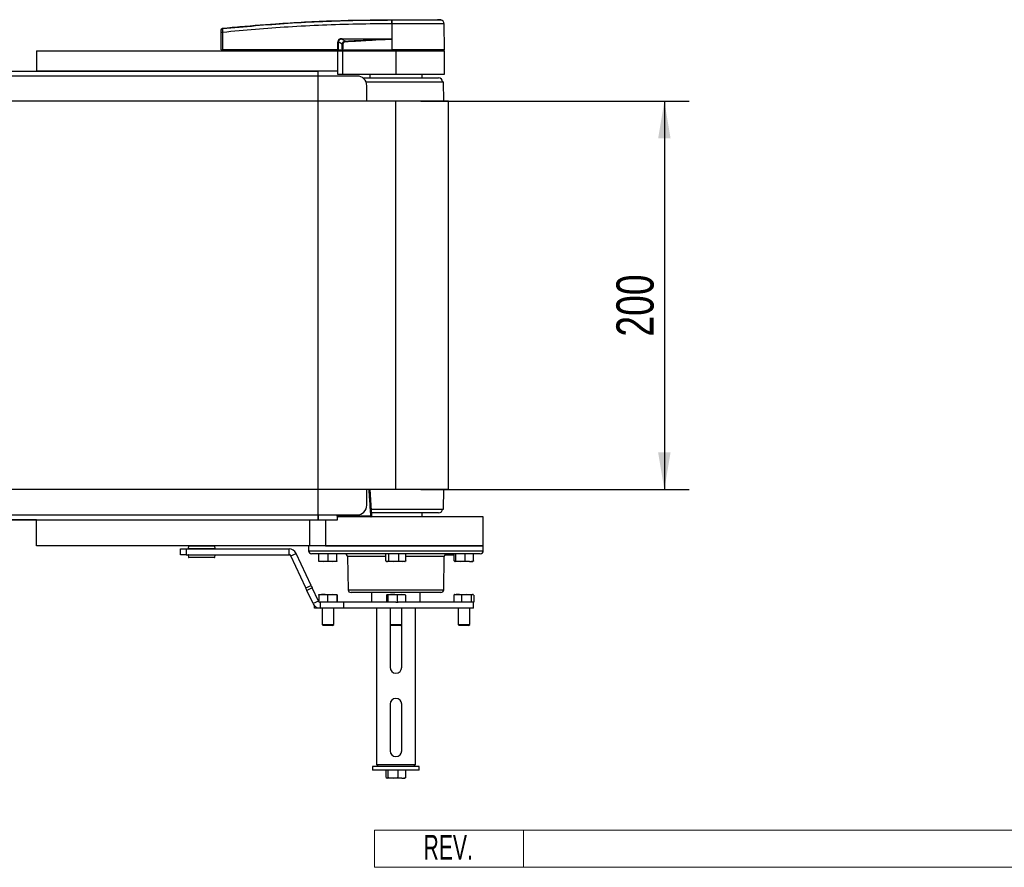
# Model space of a CAD drawing. Header units: millimetres. Extents: x 0 to 420, y 0 to 297.
# Tile 3 of 10: x 187 to 266, y 66 to 135. Entities that reach past the tile are written whole.
import ezdxf
from ezdxf.enums import TextEntityAlignment as Align

# ---------------------------------------------------------------- set-up
doc = ezdxf.new("R2010")
doc.units = ezdxf.units.MM
doc.layers.add('CARTIGLIO', color=140, linetype='Continuous')
doc.layers.add('QUOTE', color=174, linetype='Continuous')
doc.styles.add('SLDTEXTSTYLE0', font='TXT', dxfattribs={"width": 0.6382978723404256})
doc.styles.add('SLDTEXTSTYLE3', font='TXT', dxfattribs={"width": 0.75})
doc.dimstyles.new('SLDDIMSTYLE0', dxfattribs={"dimtxt": 3, "dimasz": 3, "dimexe": 0, "dimexo": 0.0625, "dimgap": 0.75, "dimtad": 1, "dimlfac": 6.385028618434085, "dimrnd": 1e-09, "dimzin": 12, "dimdsep": 46, "dimtxsty": 'SLDTEXTSTYLE3', "dimsah": 1, "dimcen": 0.09, "dimadec": 0, "dimazin": 3, "dimtfac": 1, "dimtdec": 3, "dimtofl": 0, "dimtmove": 0, "dimatfit": 3, "dimfxl": 0, "dimfrac": 2, "dimtolj": 1, "dimtzin": 12, "dimarcsym": 0})

# ---------------------------------------------------------------- blocks, each defined once
blk = doc.blocks.new('SW_NOTE_0_27')
at = {"layer": 'CARTIGLIO', "color": 0, "insert": (2.340425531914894, 2.578135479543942), "char_height": 2, "attachment_point": 2, "style": 'SLDTEXTSTYLE0'}
blk.add_mtext('REV.', dxfattribs=at)
blk = doc.blocks.new('Cartiglio ALUSIC')
at = {"color": 161, "linetype": 'Continuous', "lineweight": 18}
for p, q in [((113.971100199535, 150.9990413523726), (113.971100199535, 153.9990413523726)), ((113.971100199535, 153.9990413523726), (313.621100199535, 153.9990413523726)), ((125.971100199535, 153.9990413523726), (125.971100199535, 150.9990413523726)), ((113.971100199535, 150.9990413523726), (313.621100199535, 150.9990413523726))]:
    blk.add_line(p, q, dxfattribs=at)
at = {"layer": 'CARTIGLIO', "color": 140}
blk.add_blockref('SW_NOTE_0_27', (117.5683224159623, 151.0374199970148), dxfattribs=at)
at = {"layer": 'CARTIGLIO', "color": 140, "style": 'SLDTEXTSTYLE0', "width": 0.6382978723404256}
for tag, height, p in [('AUTOATTR1', 3.5, (223.449403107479, 133.7003798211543)), ('AUTOATTR2', 3.5, (221.9290871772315, 127.4217635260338)), ('AUTOATTR11', 3.5, (222.8622803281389, 121.4105734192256)), ('AUTOATTR8', 4, (219.2444208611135, 110.0025032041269)), ('AUTOATTR9', 4, (218.1221976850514, 100.4234402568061)), ('AUTOATTR0', 4, (249.0325362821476, 100.3118048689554))]:
    blk.add_attdef(tag, text='', height=height, dxfattribs=at).set_placement(p, align=Align.TOP_CENTER)
at = {"layer": 'CARTIGLIO', "color": 140}
for tag in ['AUTOATTR13', 'AUTOATTR12', 'AUTOATTR10', 'AUTOATTR7', 'AUTOATTR6', 'AUTOATTR5', 'AUTOATTR4', 'AUTOATTR3']:
    blk.add_attdef(tag, (0, 0), '', height=4, dxfattribs=at)
blk = doc.blocks.new('_D_2')
at = {"layer": 'QUOTE'}
for p, q in [((218.8986373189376, 127.9541284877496), (240.5394408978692, 127.9541284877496)), ((238.5394408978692, 127.9541284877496), (238.5394408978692, 96.6308546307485)), ((218.8986373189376, 96.6308546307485), (240.5394408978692, 96.6308546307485))]:
    blk.add_line(p, q, dxfattribs=at)
for points in [[(238.5394408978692, 127.9541284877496), (238.0394408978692, 124.9541284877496), (239.0394408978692, 124.9541284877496)], [(238.5394408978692, 96.6308546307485), (239.0394408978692, 99.6308546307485), (238.0394408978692, 99.6308546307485)]]:
    blk.add_solid(points, dxfattribs=at)
at = {"layer": 'QUOTE', "insert": (234.6722375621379, 108.9674916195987), "char_height": 3, "attachment_point": 1, "rotation": 90.00000000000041, "style": 'SLDTEXTSTYLE3'}
blk.add_mtext('200', dxfattribs=at)

msp = doc.modelspace()

# ---------------------------------------------------------------- linework, layer by layer
at = {"color": 7, "linetype": 'Continuous', "lineweight": 25}
for p, q in [((216.571256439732, 134.201828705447), (216.545847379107, 134.2018250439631)), ((216.571256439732, 134.201828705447), (216.5697185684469, 132.1044622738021)), ((216.5714985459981, 134.5320159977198), (216.571708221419, 134.5320159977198)), ((220.5149993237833, 134.5104702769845), (220.242580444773, 134.5320159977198)), ((220.8133631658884, 132.1044622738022), (220.7950605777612, 134.2017311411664)), ((202.8038474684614, 132.1044622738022), (202.8160857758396, 133.5068333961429)), ((202.9308472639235, 133.5068333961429), (202.9186089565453, 132.1044622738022)), ((202.9304876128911, 133.8386642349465), (202.9303857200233, 133.8386538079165)), ((212.2084753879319, 132.1044622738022), (212.210949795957, 132.7366839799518)), ((212.240224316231, 132.7366839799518), (212.2377499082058, 132.1044622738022)), ((212.5706178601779, 132.5649280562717), (212.240224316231, 132.7366839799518)), ((212.5527747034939, 132.9524944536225), (212.8281173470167, 132.809356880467)), ((216.2281587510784, 132.9524944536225), (212.5527747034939, 132.9524944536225)), ((212.5547783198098, 132.992978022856), (216.2301623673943, 132.992978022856)), ((216.5613882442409, 132.9741351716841), (216.5614640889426, 132.9654442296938)), ((216.5614640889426, 132.9654442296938), (216.5689777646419, 132.1044622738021)), ((187.9246090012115, 132.0261540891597), (187.9246090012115, 130.3816822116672)), ((187.9246090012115, 132.0261540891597), (212.2001462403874, 132.0261540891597)), ((202.8038474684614, 132.1044622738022), (202.9186089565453, 132.1044622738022)), ((202.8801053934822, 132.1044622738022), (202.8814722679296, 132.0261540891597)), ((212.2084753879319, 132.1044622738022), (202.9186089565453, 132.1044622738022)), ((202.9243902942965, 132.1044622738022), (202.9245050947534, 132.0261540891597)), ((212.2001462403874, 132.0261540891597), (212.2001462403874, 130.3816822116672)), ((212.2001462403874, 132.0261540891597), (212.5916871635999, 132.0261540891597)), ((212.2377499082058, 132.1044622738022), (212.2084753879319, 132.1044622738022)), ((212.2146335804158, 132.1044622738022), (212.2147484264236, 132.0261540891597)), ((212.2377499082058, 132.1044622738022), (212.5869228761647, 132.1044622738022)), ((212.2918491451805, 132.1044622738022), (212.2928156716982, 132.0261540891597)), ((212.5916871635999, 132.0261540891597), (212.5916871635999, 130.1467576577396)), ((212.5916871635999, 132.0261540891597), (216.8986373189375, 132.0261540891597)), ((212.5989108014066, 132.1044622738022), (216.5689777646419, 132.1044622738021)), ((212.6234755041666, 132.1044622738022), (212.6240416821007, 132.0261540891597)), ((216.5697185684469, 132.1044622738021), (216.5689777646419, 132.1044622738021)), ((220.8133631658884, 132.1044622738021), (216.5697185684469, 132.1044622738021)), ((216.5729153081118, 132.1044622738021), (216.5729734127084, 132.0261540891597)), ((216.8986373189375, 132.0261540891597), (216.8986373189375, 130.1467576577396)), ((216.8986373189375, 132.0261540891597), (220.8140465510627, 132.0261540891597)), ((220.7357383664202, 132.0261540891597), (220.7371052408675, 132.1044622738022)), ((220.8140465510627, 130.1467576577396), (220.8140465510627, 132.0261540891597)), ((89.25629635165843, 130.3816822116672), (187.9246090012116, 130.3816822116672)), ((212.2001462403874, 130.3816822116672), (187.9246090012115, 130.3816822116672)), ((210.6339825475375, 129.9901412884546), (210.6339825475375, 130.3816822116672)), ((212.2001462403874, 130.3816822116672), (212.2001462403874, 130.1467576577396)), ((213.7663099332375, 129.9901412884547), (63.41459541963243, 129.9901412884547)), ((212.2001462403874, 130.1467576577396), (212.5916871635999, 130.1467576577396)), ((212.5916871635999, 130.1467576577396), (216.8986373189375, 130.1467576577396)), ((214.2361590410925, 129.8335249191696), (220.3441974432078, 129.8335249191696)), ((214.4840163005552, 129.5202921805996), (220.7357383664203, 129.5202921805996)), ((214.7843163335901, 130.1467576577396), (214.7843163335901, 129.8335249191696)), ((216.8986373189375, 130.1467576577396), (220.8140465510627, 130.1467576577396)), ((219.0129583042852, 129.8335249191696), (219.0129583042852, 130.1467576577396)), ((220.7499762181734, 127.9541284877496), (220.7357383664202, 129.5202921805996)), ((214.5493917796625, 127.9541284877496), (214.5493917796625, 129.2070594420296)), ((216.8986373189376, 127.9541284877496), (60.28226803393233, 127.9541284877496)), ((216.8986373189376, 96.63085463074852), (216.8986373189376, 127.9541284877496)), ((221.1272792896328, 127.9541284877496), (216.8986373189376, 127.9541284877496)), ((221.1272792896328, 96.63085463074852), (221.1272792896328, 127.9541284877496)), ((216.8986373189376, 96.63085463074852), (60.28226803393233, 96.63085463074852)), ((214.5493917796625, 95.37792367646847), (214.5493917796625, 96.63085463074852)), ((214.9565004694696, 94.52181204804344), (214.8215003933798, 96.63727329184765)), ((221.1272792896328, 96.63085463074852), (216.8986373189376, 96.63085463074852)), ((220.7357383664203, 95.06469093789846), (220.7499762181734, 96.6308546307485)), ((63.41459541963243, 94.59484183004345), (213.7663099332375, 94.59484183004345)), ((210.6339825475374, 94.59484183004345), (210.6339825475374, 94.20330090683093)), ((212.0785166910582, 94.56351855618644), (210.6339825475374, 94.56351855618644)), ((212.075376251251, 94.58054685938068), (212.0758752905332, 94.59484183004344)), ((212.1536725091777, 94.51790031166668), (212.1550155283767, 94.59484183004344)), ((212.1546053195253, 94.50452059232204), (212.1552427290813, 94.50087200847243)), ((212.2333117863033, 94.59484183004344), (212.2319687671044, 94.51790031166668)), ((212.2319687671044, 94.51790031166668), (214.8752871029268, 94.51790031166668)), ((212.2319687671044, 94.51790031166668), (212.2319687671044, 94.43822546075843)), ((214.8752871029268, 94.51790031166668), (214.8752871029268, 94.43822546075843)), ((214.9108046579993, 95.06469093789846), (220.7357383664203, 95.06469093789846)), ((220.3441974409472, 94.75145819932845), (214.9375628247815, 94.75145819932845)), ((219.0129583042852, 94.43822546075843), (219.0129583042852, 94.75145819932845)), ((187.9246090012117, 94.20330090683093), (89.25629635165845, 94.20330090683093)), ((187.9246090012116, 92.08897992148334), (187.9246090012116, 94.20330090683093)), ((187.9246090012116, 94.20330090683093), (209.9494752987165, 94.20330090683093)), ((209.9494752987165, 92.08897992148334), (209.9494752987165, 94.20330090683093)), ((209.9494752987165, 94.20330090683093), (211.2129593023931, 94.20330090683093)), ((211.2129593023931, 94.20330090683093), (211.2129593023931, 92.08897992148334)), ((211.2129593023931, 94.20330090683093), (212.2001462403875, 94.20330090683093)), ((212.2001462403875, 94.20330090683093), (212.2001462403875, 94.43822546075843)), ((223.9463739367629, 94.43822546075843), (212.2001462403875, 94.43822546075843)), ((223.9463739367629, 92.08897992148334), (223.9463739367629, 94.43822546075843)), ((209.9494752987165, 92.08897992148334), (187.9246090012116, 92.08897992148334)), ((194.0531415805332, 92.08897992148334), (194.0531415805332, 92.08506451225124)), ((195.3044161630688, 92.08506451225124), (195.3044161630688, 92.08897992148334)), ((209.8509007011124, 92.08897992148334), (209.8578066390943, 91.69333899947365)), ((211.2129593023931, 92.08897992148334), (209.9494752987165, 92.08897992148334)), ((211.2129593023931, 92.08897992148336), (216.8986373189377, 92.08897992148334)), ((223.9463739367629, 92.08897992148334), (211.2129593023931, 92.08897992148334)), ((216.8986373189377, 92.08897992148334), (223.9463739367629, 92.08897992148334)), ((223.9394679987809, 91.69333899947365), (223.9463739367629, 92.08897992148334)), ((199.5200451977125, 91.38497108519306), (199.5200451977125, 91.85482019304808)), ((199.5200451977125, 91.85482019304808), (199.9898943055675, 91.85482019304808)), ((199.9898943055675, 91.38497108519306), (199.5200451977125, 91.38497108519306)), ((199.9898943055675, 91.85482019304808), (199.9898943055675, 91.38497108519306)), ((199.9898943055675, 91.85482019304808), (208.2830002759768, 91.85482019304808)), ((199.9898943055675, 91.38497108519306), (208.2830002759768, 91.38497108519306)), ((200.1725181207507, 92.06006080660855), (200.1638998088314, 91.89561361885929)), ((200.1638998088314, 91.89561361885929), (202.3217507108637, 91.89561361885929)), ((200.1638998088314, 91.34417765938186), (200.1725181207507, 91.1797304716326)), ((202.3217507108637, 91.34417765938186), (200.1638998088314, 91.34417765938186)), ((200.1898729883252, 92.06006080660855), (200.1725181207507, 92.06006080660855)), ((202.3131323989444, 92.06006080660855), (200.1898729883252, 92.06006080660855)), ((200.2121675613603, 91.86265101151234), (200.1951801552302, 91.86265101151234)), ((200.1951801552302, 91.37714026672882), (202.2904703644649, 91.37714026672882)), ((202.2904703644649, 91.86265101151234), (200.2121675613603, 91.86265101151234)), ((200.287465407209, 91.86265101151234), (200.287465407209, 91.85482019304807)), ((200.287465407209, 91.38497108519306), (200.287465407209, 91.37714026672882)), ((202.1981851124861, 91.85482019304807), (202.1981851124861, 91.86265101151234)), ((202.1981851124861, 91.37714026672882), (202.1981851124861, 91.38497108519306)), ((202.3217507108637, 91.89561361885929), (202.3131323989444, 92.06006080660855)), ((202.3131323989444, 91.1797304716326), (202.3217507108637, 91.34417765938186)), ((208.2830002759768, 91.38497108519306), (208.2830002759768, 91.85482019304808)), ((208.4249429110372, 91.29454365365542), (208.8507708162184, 91.49311046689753)), ((209.6344459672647, 88.70075597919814), (208.4249429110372, 91.29454365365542)), ((210.060273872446, 88.89932279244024), (208.8507708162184, 91.49311046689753)), ((209.8578066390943, 91.69333899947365), (223.9394679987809, 91.69333899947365)), ((216.8986373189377, 91.46251444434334), (210.0926954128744, 91.46251444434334)), ((210.6900302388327, 90.87674974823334), (210.6900302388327, 91.46251444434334)), ((210.6984831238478, 90.87674974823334), (210.6984831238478, 91.46251444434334)), ((211.4255172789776, 90.87674974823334), (211.4255172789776, 91.46251444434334)), ((212.1440985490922, 90.87674974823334), (212.1440985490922, 91.46251444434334)), ((216.0852996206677, 90.87674974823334), (216.0852996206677, 91.46251444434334)), ((216.3295926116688, 90.87674974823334), (216.3295926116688, 91.46251444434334)), ((223.7045792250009, 91.46251444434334), (216.8986373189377, 91.46251444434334)), ((217.1429303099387, 90.87674974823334), (217.1429303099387, 91.46251444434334)), ((217.7119750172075, 90.87674974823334), (217.7119750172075, 91.46251444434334)), ((221.3975504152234, 91.38420625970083), (221.4606825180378, 91.38420625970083)), ((221.4152799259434, 91.38420625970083), (221.4166467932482, 91.46251444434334)), ((221.4606825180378, 91.38420625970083), (221.4612119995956, 91.46251444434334)), ((221.4606825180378, 91.38420625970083), (221.606888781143, 91.38420625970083)), ((221.606888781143, 90.87674974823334), (221.606888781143, 91.46251444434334)), ((221.7215476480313, 90.87674974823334), (221.7215476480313, 91.46251444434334)), ((222.4948691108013, 90.87674974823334), (222.4948691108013, 91.46251444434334)), ((223.1535317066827, 90.87674974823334), (223.1535317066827, 91.46251444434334)), ((200.1725181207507, 91.1797304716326), (202.3131323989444, 91.1797304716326)), ((200.2206461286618, 91.15004653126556), (200.2037984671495, 91.15004653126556)), ((202.2818520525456, 91.15004653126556), (200.2206461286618, 91.15004653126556)), ((210.6941825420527, 90.83606245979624), (210.6942196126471, 90.83604896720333)), ((211.0620002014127, 90.83604896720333), (210.6942566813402, 90.83604896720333)), ((210.6984831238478, 90.87674974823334), (211.0620002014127, 90.83604896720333)), ((211.0620002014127, 90.83604896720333), (211.4255172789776, 90.87674974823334)), ((211.7848079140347, 90.83604896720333), (211.0620002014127, 90.83604896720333)), ((211.4255172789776, 90.87674974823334), (211.7848079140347, 90.83604896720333)), ((211.7848079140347, 90.83604896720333), (212.1440985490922, 90.87674974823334)), ((212.1398721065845, 90.83604896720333), (211.7848079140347, 90.83604896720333)), ((212.1399091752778, 90.8360489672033), (212.1399462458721, 90.8360624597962)), ((212.9981921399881, 91.23168988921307), (213.0448090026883, 88.56101161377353)), ((216.0852996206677, 91.23168988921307), (212.9981921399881, 91.23168988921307)), ((216.142689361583, 90.84809753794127), (216.1757925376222, 90.83604896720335)), ((216.2074461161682, 90.83604896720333), (216.1757925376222, 90.83604896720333)), ((216.7362614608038, 90.83604896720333), (216.2074461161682, 90.83604896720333)), ((216.3295926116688, 90.87674974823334), (216.7362614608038, 90.83604896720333)), ((216.7362614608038, 90.83604896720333), (217.1429303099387, 90.87674974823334)), ((217.427452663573, 90.83604896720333), (216.7362614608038, 90.83604896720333)), ((217.1429303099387, 90.87674974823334), (217.427452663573, 90.83604896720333)), ((217.427452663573, 90.83604896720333), (217.7119750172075, 90.87674974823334)), ((217.621482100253, 90.83604896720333), (217.427452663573, 90.83604896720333)), ((217.6214821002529, 90.83604896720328), (217.6545852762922, 90.84809753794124)), ((220.7990824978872, 91.23168988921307), (217.7119750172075, 91.23168988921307)), ((220.752465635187, 88.56101161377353), (220.7990824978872, 91.23168988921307)), ((221.9362200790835, 90.83604896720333), (221.606888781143, 90.87674974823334)), ((221.6504471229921, 90.83856703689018), (221.6573654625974, 90.83604896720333)), ((222.1082083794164, 90.83604896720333), (221.6642182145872, 90.83604896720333)), ((221.7215476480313, 90.87674974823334), (222.1082083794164, 90.83604896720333)), ((222.1082083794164, 90.83604896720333), (222.4948691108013, 90.87674974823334)), ((222.8242004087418, 90.83604896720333), (222.1082083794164, 90.83604896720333)), ((222.4948691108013, 90.87674974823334), (222.8242004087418, 90.83604896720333)), ((222.8242004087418, 90.83604896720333), (223.1535317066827, 90.87674974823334)), ((222.8242004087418, 90.83604896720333), (223.103037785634, 90.83604896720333)), ((209.6344459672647, 88.70075597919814), (210.060273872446, 88.89932279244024)), ((209.7238791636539, 88.50896587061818), (209.6344459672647, 88.70075597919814)), ((210.1497070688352, 88.7075326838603), (209.7238791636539, 88.50896587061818)), ((210.2228283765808, 87.43896583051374), (209.7238791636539, 88.50896587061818)), ((210.060273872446, 88.89932279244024), (210.1497070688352, 88.7075326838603)), ((210.648656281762, 87.63753264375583), (210.1497070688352, 88.7075326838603)), ((210.6831231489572, 88.1328699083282), (210.6944876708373, 88.17357068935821)), ((210.6831231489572, 88.1328699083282), (210.6831231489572, 87.5471052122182)), ((210.6944876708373, 88.17357068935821), (211.0387292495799, 88.17357068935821)), ((211.0387292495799, 88.17357068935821), (211.7613059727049, 88.17357068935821)), ((211.7613059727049, 88.17357068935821), (211.3943353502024, 88.1328699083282)), ((211.3943353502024, 88.1328699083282), (211.3943353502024, 87.5471052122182)), ((212.1282765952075, 88.1328699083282), (211.7613059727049, 88.17357068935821)), ((211.7613059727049, 88.17357068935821), (212.1396411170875, 88.17357068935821)), ((212.1396411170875, 88.17357068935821), (212.1282765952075, 88.1328699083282)), ((212.1282765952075, 88.1328699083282), (212.1282765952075, 87.5471052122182)), ((212.1510056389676, 88.1328699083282), (212.1396411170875, 88.17357068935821)), ((212.1396411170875, 88.17357068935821), (212.1399091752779, 88.17357068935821)), ((212.1510056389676, 88.1328699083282), (212.1510056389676, 87.5471052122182)), ((213.0448090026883, 88.56101161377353), (220.752465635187, 88.56101161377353)), ((216.8986373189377, 88.33018705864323), (213.2796977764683, 88.33018705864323)), ((214.9409327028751, 88.33018705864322), (214.9409327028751, 87.54710521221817)), ((216.1820798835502, 88.17357068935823), (216.1271556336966, 88.1328699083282)), ((216.1271556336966, 88.1328699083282), (216.1271556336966, 87.5471052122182)), ((216.2370041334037, 88.1328699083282), (216.1820798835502, 88.17357068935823)), ((216.1820798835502, 88.17357068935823), (216.6227449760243, 88.17357068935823)), ((216.2370041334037, 88.1328699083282), (216.2370041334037, 87.5471052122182)), ((216.6227449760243, 88.17357068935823), (217.3393024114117, 88.17357068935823)), ((220.517576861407, 88.33018705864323), (216.8986373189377, 88.33018705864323)), ((217.3393024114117, 88.17357068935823), (217.0084858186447, 88.1328699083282)), ((217.0084858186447, 88.1328699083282), (217.0084858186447, 87.5471052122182)), ((217.6701190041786, 88.1328699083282), (217.3393024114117, 88.17357068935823)), ((217.3393024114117, 88.17357068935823), (217.6214816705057, 88.17357068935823)), ((217.615194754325, 88.17357068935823), (217.6701190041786, 88.1328699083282)), ((217.6701190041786, 88.1328699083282), (217.6701190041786, 87.5471052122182)), ((218.8563419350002, 87.54710521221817), (218.8563419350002, 88.33018705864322)), ((221.5769801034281, 88.1328699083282), (221.6345207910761, 88.15570775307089)), ((221.5769801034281, 88.1328699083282), (221.5769801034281, 87.5471052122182)), ((221.6573654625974, 88.1735706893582), (221.6314520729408, 88.16413898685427)), ((221.6573654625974, 88.17357068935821), (221.8760482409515, 88.17357068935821)), ((221.8760482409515, 88.17357068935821), (222.5767314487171, 88.17357068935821)), ((222.5767314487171, 88.17357068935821), (222.1751163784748, 88.1328699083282)), ((222.1751163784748, 88.1328699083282), (222.1751163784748, 87.5471052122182)), ((222.9783465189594, 88.1328699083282), (222.5767314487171, 88.17357068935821)), ((222.5767314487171, 88.17357068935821), (223.0808934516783, 88.17357068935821)), ((223.0808934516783, 88.17357068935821), (222.9783465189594, 88.1328699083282)), ((222.9783465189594, 88.1328699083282), (222.9783465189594, 87.5471052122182)), ((223.1834403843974, 88.1328699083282), (223.0808934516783, 88.17357068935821)), ((223.0808934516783, 88.17357068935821), (223.1030550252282, 88.17357068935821)), ((223.1289684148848, 88.1641389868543), (223.1030550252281, 88.17357068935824)), ((223.1834403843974, 88.1328699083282), (223.1834403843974, 87.5471052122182)), ((210.648656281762, 87.63753264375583), (210.2228283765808, 87.43896583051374)), ((210.7905989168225, 87.5471052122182), (210.7905989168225, 87.07725610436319)), ((212.6662979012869, 87.5471052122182), (210.7905989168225, 87.5471052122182)), ((212.6662979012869, 87.5471052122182), (212.6662979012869, 87.07725610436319)), ((216.9011378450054, 87.5471052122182), (212.6662979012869, 87.5471052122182)), ((216.9011378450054, 87.5471052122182), (217.0084858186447, 87.5471052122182)), ((217.0084858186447, 87.5471052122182), (217.0691417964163, 87.5471052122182)), ((223.1632920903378, 87.5471052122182), (217.0691417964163, 87.5471052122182)), ((223.1632920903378, 87.07725610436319), (223.1632920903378, 87.5471052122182)), ((223.1632920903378, 87.5471052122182), (223.1834403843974, 87.5471052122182)), ((210.3464098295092, 87.07725610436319), (210.3464098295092, 87.26766271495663)), ((210.5030261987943, 87.07725610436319), (210.3464098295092, 87.07725610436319)), ((210.5030261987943, 87.15315214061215), (210.5030261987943, 87.07725610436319)), ((210.7905989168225, 87.07725610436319), (210.5030261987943, 87.07725610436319)), ((212.6662979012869, 87.07725610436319), (210.7905989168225, 87.07725610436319)), ((210.9472152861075, 87.07725610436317), (210.9472152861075, 85.76167860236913)), ((211.8869135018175, 85.76167860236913), (211.8869135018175, 87.07725610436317)), ((223.1632920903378, 87.07725610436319), (212.6662979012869, 87.07725610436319)), ((215.3324736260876, 87.07725610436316), (215.3324736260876, 74.46963837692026)), ((216.4287882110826, 87.07725610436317), (216.4287882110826, 85.76167860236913)), ((217.3684864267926, 85.76167860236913), (217.3684864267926, 87.07725610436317)), ((218.4648010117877, 74.46963837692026), (218.4648010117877, 87.07725610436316)), ((221.9103611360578, 87.07725610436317), (221.9103611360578, 85.76167860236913)), ((222.8500593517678, 85.76167860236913), (222.8500593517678, 87.07725610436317)), ((210.9472152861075, 85.76167860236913), (211.0411851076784, 85.66770878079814)), ((210.9472152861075, 85.76167860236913), (211.1711465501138, 85.76167860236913)), ((211.1711465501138, 85.76167860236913), (211.8869135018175, 85.76167860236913)), ((211.7929436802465, 85.66770878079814), (211.8869135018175, 85.76167860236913)), ((216.4287882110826, 85.76167860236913), (216.5227580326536, 85.66770878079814)), ((216.4287882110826, 85.76167860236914), (216.4287882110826, 82.30045684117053)), ((216.4287882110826, 85.76167860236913), (216.719307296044, 85.76167860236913)), ((216.719307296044, 85.76167860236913), (217.3684864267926, 85.76167860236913)), ((217.2745166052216, 85.66770878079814), (217.3684864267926, 85.76167860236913)), ((217.3684864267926, 82.30045684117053), (217.3684864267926, 85.76167860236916)), ((221.9103611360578, 85.76167860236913), (222.0043309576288, 85.66770878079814)), ((221.9103611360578, 85.76167860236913), (222.052504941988, 85.76167860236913)), ((222.052504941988, 85.76167860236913), (222.8500593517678, 85.76167860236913)), ((222.7560895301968, 85.66770878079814), (222.8500593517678, 85.76167860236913)), ((211.2203301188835, 85.66770878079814), (211.0411851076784, 85.66770878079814)), ((211.7929436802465, 85.66770878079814), (211.2203301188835, 85.66770878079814)), ((216.7551733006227, 85.66770878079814), (216.5227580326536, 85.66770878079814)), ((217.2745166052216, 85.66770878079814), (216.7551733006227, 85.66770878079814)), ((222.1180460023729, 85.66770878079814), (222.0043309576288, 85.66770878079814)), ((222.7560895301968, 85.66770878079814), (222.1180460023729, 85.66770878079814)), ((216.4287882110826, 79.32474582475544), (216.4287882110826, 75.5659529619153)), ((217.3684864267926, 75.5659529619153), (217.3684864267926, 79.32474582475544)), ((215.0192408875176, 74.31302200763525), (215.0192408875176, 73.99978926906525)), ((218.5682660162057, 74.31302200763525), (215.0192408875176, 74.31302200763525)), ((218.5682660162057, 73.99978926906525), (215.0192408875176, 73.99978926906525)), ((215.3324736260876, 74.46963837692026), (215.4890899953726, 74.31302200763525)), ((215.3324736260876, 74.46963837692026), (218.4648010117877, 74.46963837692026)), ((216.1035681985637, 73.41402457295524), (216.1035681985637, 73.99978926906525)), ((216.2810950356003, 73.41402457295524), (216.2810950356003, 73.99978926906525)), ((217.0761641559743, 73.41402457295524), (217.0761641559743, 73.99978926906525)), ((217.6937064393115, 73.41402457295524), (217.6937064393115, 73.99978926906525)), ((218.3081846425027, 74.31302200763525), (218.4648010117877, 74.46963837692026)), ((218.7780337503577, 74.31302200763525), (218.5682660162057, 74.31302200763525)), ((218.7780337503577, 73.99978926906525), (218.5682660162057, 73.99978926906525)), ((218.7780337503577, 73.99978926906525), (218.7780337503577, 74.31302200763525)), ((216.1035681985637, 73.41402457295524), (216.192331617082, 73.37332379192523)), ((216.192331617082, 73.37332379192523), (216.2810950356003, 73.41402457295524)), ((216.6786295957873, 73.37332379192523), (216.192331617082, 73.37332379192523)), ((217.3849352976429, 73.37332379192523), (216.6786295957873, 73.37332379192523)), ((217.0761641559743, 73.41402457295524), (217.3849352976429, 73.37332379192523)), ((217.3849352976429, 73.37332379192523), (217.6937064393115, 73.41402457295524)), ((217.3849352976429, 73.37332379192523), (217.6206677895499, 73.37332379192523)), ((217.6937064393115, 73.41402457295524), (217.6049430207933, 73.37332379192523))]:
    msp.add_line(p, q, dxfattribs=at)
at = {"color": 7, "linetype": 'Continuous'}
for p, q in [((66.54692280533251, 130.3816822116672), (210.6339825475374, 130.3816822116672)), ((210.6339825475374, 94.20330090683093), (210.6339825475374, 130.3816822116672)), ((66.54692280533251, 94.20330090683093), (210.6339825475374, 94.20330090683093))]:
    msp.add_line(p, q, dxfattribs=at)
at = {"color": 7, "linetype": 'Continuous', "lineweight": 25, "flags": 128}
msp.add_lwpolyline([(216.2281587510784, 132.9524944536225), (216.4148096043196, 132.9597491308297), (216.5614640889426, 132.9654442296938)], dxfattribs=at)
at = {"color": 7, "linetype": 'Continuous', "lineweight": 25}
for centre, radius, start, end in [((217.7223506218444, 134.2679934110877), 1.178362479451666, 168.1201678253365, 183.2190123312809), ((222.9230560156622, 133.7862626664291), 6.394979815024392, 173.3031905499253, 173.4966105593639), ((217.7479057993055, 134.2672031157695), 1.178464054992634, 168.081742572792, 183.1800729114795), ((220.4818396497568, 134.1989975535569), 0.3132328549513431, 0.5000112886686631, 83.92312765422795), ((202.8734665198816, 130.0395091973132), 3.467798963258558, 89.05189875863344, 90.94810124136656), ((202.9426025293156, 133.6904256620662), 0.1249100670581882, 96.10419452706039, 179.3841406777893), ((212.225587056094, 136.7256948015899), 3.989037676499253, 269.7897600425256, 270.2102399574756), ((212.2303279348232, 132.9887443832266), 0.3244780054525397, 353.5856582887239, 0.7475901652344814), ((104.6548416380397, 127.5812587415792), 108.2995410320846, 2.731258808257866, 2.766996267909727), ((215.9057119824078, 132.988744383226), 0.3244780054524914, 353.5856582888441, 0.7475901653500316), ((213.7663099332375, 129.2070594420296), 0.7830818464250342, 0, 90), ((220.3441974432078, 129.5202921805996), 0.313232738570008, 0, 90), ((213.7663099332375, 95.37792367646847), 0.78308184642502, 270.0000000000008, 0), ((212.0825508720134, 94.50926278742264), 0.0716442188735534, 6.924501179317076, 95.7473679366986), ((212.0785166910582, 94.48521037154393), 0.0783081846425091, 11.53695903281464, 90), ((212.2319687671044, 94.51653364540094), 0.07830818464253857, 179.0000000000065, 270.0000000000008), ((212.1928206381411, 93.39593651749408), 1.122646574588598, 88.00161738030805, 91.99838261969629), ((214.8752871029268, 94.51653364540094), 0.07830818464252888, 270.0000000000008, 3.721687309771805), ((214.9613493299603, 93.53168521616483), 0.98996309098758, 90.45834104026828, 94.9872917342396), ((220.3441974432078, 95.06469093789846), 0.313232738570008, 270.0000000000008, 0), ((200.2037984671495, 92.05842147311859), 0.03132327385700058, 102.6874079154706, 177.0000000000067), ((202.2818520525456, 92.05842147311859), 0.03132327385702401, 2.999999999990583, 77.31259208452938), ((200.1951801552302, 91.89397428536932), 0.03132327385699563, 177.0000000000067, 270.0000000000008), ((200.1951801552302, 91.3458169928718), 0.03132327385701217, 90, 182.9999999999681), ((202.2904703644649, 91.89397428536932), 0.03132327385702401, 270.0000000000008, 2.999999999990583), ((202.2904703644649, 91.3458169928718), 0.03132327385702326, 357.0000000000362, 90), ((208.2830002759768, 91.22835471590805), 0.6264654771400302, 25.00000000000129, 90), ((208.2830002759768, 91.22835471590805), 0.1566163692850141, 24.9999999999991, 90), ((210.0926954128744, 91.69743899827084), 0.2349245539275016, 180.9999999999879, 269.9999999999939), ((212.763303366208, 91.22758989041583), 0.2349245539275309, 1.000000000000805, 90), ((221.0339712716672, 91.22758989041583), 0.2349245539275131, 89.99999999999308, 178.9999999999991), ((223.7045792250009, 91.69743899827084), 0.2349245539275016, 270.0000000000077, 359.0000000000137), ((200.2037984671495, 91.18136980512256), 0.03132327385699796, 182.9999999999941, 270.0000000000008), ((202.2818520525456, 91.18136980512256), 0.03132327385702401, 270.0000000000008, 357.0000000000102), ((213.2796977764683, 88.56511161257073), 0.2349245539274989, 180.9999999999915, 270.0000000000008), ((220.517576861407, 88.56511161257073), 0.2349245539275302, 270.0000000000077, 359.0000000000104), ((216.8986373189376, 82.30045684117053), 0.4698491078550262, 180, 0), ((216.8986373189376, 79.32474582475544), 0.4698491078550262, 0, 180), ((216.8986373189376, 75.5659529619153), 0.4698491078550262, 180, 0)]:
    msp.add_arc(centre, radius, start, end, dxfattribs=at)
for centre, major_axis, ratio, start_param, end_param in [((212.7666804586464, 132.577050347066), (0.5325266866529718, -0.2619233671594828), 0.6067254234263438, 2.252005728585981, 3.428892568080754), ((212.7627328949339, 132.5774603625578), (0.5038144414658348, -0.2493701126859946), 0.5569608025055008, 2.253218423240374, 3.430105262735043), ((212.957915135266, 132.4759943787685), (0.3588467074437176, -0.1909228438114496), 0.7705822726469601, 2.301138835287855, 3.478025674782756), ((212.9579151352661, 132.4766777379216), (0.313249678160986, -0.1655723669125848), 0.6630177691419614, 2.299050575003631, 3.475937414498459)]:
    msp.add_ellipse(centre, major_axis=major_axis, ratio=ratio, start_param=start_param, end_param=end_param, dxfattribs=at)
for points, knots in [([(202.9293199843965, 133.8146275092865), (204.692975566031, 133.9755796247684), (207.381000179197, 134.2208901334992), (211.0030697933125, 134.4013135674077), (213.7866748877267, 134.4969302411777), (215.6394872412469, 134.4968503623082), (216.569223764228, 134.5105707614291), (216.5692268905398, 134.5105708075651)], [0, 0, 0, 0, 0.3887669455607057, 0.5925278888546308, 0.7962893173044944, 0.9999993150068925, 1, 1, 1, 1]), ([(202.9304876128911, 133.8386642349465), (202.9831025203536, 133.8440066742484), (203.3077906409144, 133.87697502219), (204.7323814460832, 134.0160196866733), (207.6593851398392, 134.2551267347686), (211.8823678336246, 134.4849166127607), (215.0078180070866, 134.5163098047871), (216.571498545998, 134.5320159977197)], [0, 0, 0, 0, 0.0117012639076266, 0.0722088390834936, 0.3141935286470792, 0.656887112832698, 1, 1, 1, 1]), ([(216.545847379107, 134.2018250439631), (215.6202048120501, 134.1960559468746), (213.7689187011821, 134.18451774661), (210.9928418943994, 134.0938913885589), (207.376609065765, 133.9121625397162), (204.6925229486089, 133.6674489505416), (202.9308472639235, 133.5068333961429)], [0, 0, 0, 0, 0.2036202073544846, 0.4072406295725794, 0.6109477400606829, 1, 1, 1, 1]), ([(216.5692268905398, 134.5105708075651), (216.5692300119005, 134.5105708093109), (216.5777702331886, 134.5105755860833), (216.5863094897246, 134.5105751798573), (216.5948456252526, 134.5105747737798)], [0, 0, 0, 0, 0.0003654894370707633, 1, 1, 1, 1]), ([(220.7950605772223, 134.2017310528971), (220.7846595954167, 134.2017688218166), (220.7635560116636, 134.2018454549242), (220.593686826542, 134.2018697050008), (220.3248830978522, 134.2016888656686), (219.9595915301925, 134.2017892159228), (219.5042609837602, 134.2018508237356), (218.9792654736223, 134.2016173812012), (218.3901676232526, 134.201873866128), (217.7833350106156, 134.2017732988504), (217.1688711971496, 134.2017454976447), (216.7720103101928, 134.2018007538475), (216.571256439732, 134.201828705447)], [0, 0, 0, 0, 0.1004650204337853, 0.2038434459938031, 0.3043094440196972, 0.4076889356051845, 0.5081552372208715, 0.6115349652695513, 0.7120023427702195, 0.8153832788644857, 0.9066107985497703, 1, 1, 1, 1]), ([(216.571708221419, 134.5320159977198), (216.8042321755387, 134.5320159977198), (217.2699851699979, 134.5320159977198), (217.9560451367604, 134.5320159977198), (218.5937802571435, 134.5320159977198), (219.160853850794, 134.5320159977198), (219.6279179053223, 134.5320159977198), (219.9763932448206, 134.5320159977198), (220.2015785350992, 134.5320159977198), (220.228923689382, 134.5320159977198), (220.242580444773, 134.5320159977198)], [0, 0, 0, 0, 0.1248804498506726, 0.2501395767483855, 0.3746493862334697, 0.4998124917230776, 0.6247642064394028, 0.7495577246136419, 0.8749237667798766, 1, 1, 1, 1]), ([(216.5948456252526, 134.5105747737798), (216.7789675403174, 134.5105426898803), (217.1472110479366, 134.5104785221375), (217.7148559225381, 134.5105365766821), (218.279890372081, 134.5105314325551), (218.8250141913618, 134.5103907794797), (219.3142676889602, 134.5105352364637), (219.7362306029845, 134.5105350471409), (220.0765396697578, 134.510484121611), (220.3263856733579, 134.5106393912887), (220.4846365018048, 134.51044095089), (220.5048784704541, 134.510460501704), (220.5149993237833, 134.5104702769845)], [0, 0, 0, 0, 0.09230361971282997, 0.1846070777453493, 0.2865384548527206, 0.3884687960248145, 0.4903980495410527, 0.5923288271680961, 0.6942470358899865, 0.7961663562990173, 0.8980844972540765, 1, 1, 1, 1]), ([(202.8160857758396, 133.5068333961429), (202.81615094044, 133.5143005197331), (202.8163982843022, 133.5426433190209), (202.8168185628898, 133.5908024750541), (202.8172657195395, 133.6420415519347), (202.8175925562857, 133.6794933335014), (202.8176639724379, 133.6876768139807), (202.8176996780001, 133.6917682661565)], [0, 0, 0, 0, 0.08210773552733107, 0.3116545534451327, 0.5407071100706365, 0.7703697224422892, 1, 1, 1, 1]), ([(202.8176996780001, 133.6917682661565), (202.8177784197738, 133.7007911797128), (202.8178853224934, 133.7130410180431), (202.8178996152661, 133.7146788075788), (202.8179033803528, 133.7151102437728)], [0, 0, 0, 0, 0.7365740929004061, 1, 1, 1, 1]), ([(202.8179033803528, 133.7151102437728), (202.8180812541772, 133.7194536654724), (202.8188433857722, 133.7380638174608), (202.8284920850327, 133.7701459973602), (202.8536453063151, 133.8048753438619), (202.8887704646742, 133.8302012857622), (202.9165139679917, 133.8358363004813), (202.9303857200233, 133.8386538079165)], [0, 0, 0, 0, 0.07160669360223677, 0.3068114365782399, 0.5378745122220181, 0.7689372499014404, 1, 1, 1, 1]), ([(202.9293199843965, 133.8146275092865), (202.9284277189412, 133.807718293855), (202.9266423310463, 133.7938932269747), (202.925948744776, 133.7314943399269), (202.9268752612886, 133.6463276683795), (202.9288517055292, 133.5663158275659), (202.9304314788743, 133.5192268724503), (202.9308472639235, 133.5068333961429)], [0, 0, 0, 0, 0.2296881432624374, 0.4595968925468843, 0.6887793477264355, 0.918088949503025, 1, 1, 1, 1]), ([(202.9303857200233, 133.8386538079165), (202.9303019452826, 133.8382039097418), (202.9299844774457, 133.8364990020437), (202.9296017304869, 133.8239010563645), (202.9293199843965, 133.8146275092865)], [0, 0, 0, 0, 0.2638841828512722, 1, 1, 1, 1]), ([(212.5706178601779, 132.5649280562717), (212.5797987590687, 132.5649583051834), (212.5961932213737, 132.5650123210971), (212.6168840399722, 132.5649538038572), (212.6259880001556, 132.5649280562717)], [0, 0, 0, 0, 0.5600000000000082, 1, 1, 1, 1]), ([(212.5869228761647, 132.1044622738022), (212.5818876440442, 132.1903483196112), (212.5729055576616, 132.3435559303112), (212.5713162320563, 132.4973491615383), (212.5706178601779, 132.5649280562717)], [0, 0, 0, 0, 0.56058602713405, 1, 1, 1, 1]), ([(212.6259880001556, 132.5649280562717), (212.6235810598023, 132.4789056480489), (212.619278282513, 132.3251273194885), (212.605140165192, 132.1719523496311), (212.5989108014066, 132.1044622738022)], [0, 0, 0, 0, 0.5593922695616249, 1, 1, 1, 1]), ([(212.8281173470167, 132.809356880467), (213.4627155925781, 132.8380316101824), (214.5959791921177, 132.8892388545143), (215.7294168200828, 132.9331655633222), (216.2281587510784, 132.9524944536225)], [0, 0, 0, 0, 0.5599740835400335, 1, 1, 1, 1]), ([(216.5614640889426, 132.9654442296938), (215.8654255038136, 132.9189691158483), (214.6225592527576, 132.8359818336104), (213.3786457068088, 132.7706350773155), (212.8313572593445, 132.7418842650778)], [0, 0, 0, 0, 0.5600269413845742, 1, 1, 1, 1]), ([(216.2301623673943, 132.992978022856), (216.2621678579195, 132.9926683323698), (216.3569703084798, 132.9917510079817), (216.4684683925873, 132.9920748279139), (216.545808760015, 132.9771430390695), (216.5613882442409, 132.9741351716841)], [0, 0, 0, 0, 0.2892673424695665, 0.8568296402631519, 1, 1, 1, 1]), ([(212.5869228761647, 132.1044622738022), (212.5879977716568, 132.1044622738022), (212.5905157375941, 132.1044622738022), (212.5947890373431, 132.1044622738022), (212.5977976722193, 132.1044622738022), (212.5989108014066, 132.1044622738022)], [0, 0, 0, 0, 0.3193956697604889, 0.7481912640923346, 0.9999999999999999, 0.9999999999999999, 0.9999999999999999, 0.9999999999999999]), ([(214.8752871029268, 94.51790031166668), (214.8471394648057, 94.95437636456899), (214.8017240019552, 95.65861882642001), (214.7589416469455, 96.3630257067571), (214.7426749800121, 96.63085463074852)], [0, 0, 0, 0, 0.619780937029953, 1, 1, 1, 1]), ([(212.0785166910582, 94.56351855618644), (212.0780129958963, 94.56428988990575), (212.0770057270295, 94.56583237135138), (212.0759193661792, 94.5756424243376), (212.075376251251, 94.58054685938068)], [0, 0, 0, 0, 0.5000602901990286, 1, 1, 1, 1]), ([(220.8633307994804, 91.38420625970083), (220.903213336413, 91.38420625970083), (220.999540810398, 91.38420625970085), (221.1529231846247, 91.38420625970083), (221.2941211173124, 91.38420625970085), (221.3832551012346, 91.38420625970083), (221.4177792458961, 91.38420625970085), (221.4115287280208, 91.38420625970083), (221.4100942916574, 91.38420625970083)], [0, 0, 0, 0, 0.1449671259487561, 0.3501361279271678, 0.5566205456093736, 0.7337847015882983, 0.9389060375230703, 1, 1, 1, 1]), ([(210.6900302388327, 90.87674974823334), (210.6903179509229, 90.87173646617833), (210.6917133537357, 90.84742206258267), (210.6931311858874, 90.84108188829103), (210.6942566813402, 90.83604896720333)], [0, 0, 0, 0, 0.2061856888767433, 1, 1, 1, 1]), ([(210.6942566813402, 90.83604896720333), (210.695598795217, 90.84311640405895), (210.6970159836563, 90.85057917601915), (210.6984093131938, 90.8754331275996), (210.6984831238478, 90.87674974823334)], [0, 0, 0, 0, 0.9470257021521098, 1, 1, 1, 1]), ([(212.1440985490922, 90.87674974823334), (212.1440247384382, 90.87543312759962), (212.1426314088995, 90.85057917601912), (212.1412142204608, 90.84311640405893), (212.1398721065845, 90.83604896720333)], [0, 0, 0, 0, 0.05297429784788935, 1, 1, 1, 1]), ([(216.0852996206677, 90.87674974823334), (216.0936146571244, 90.87173646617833), (216.1339425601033, 90.84742206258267), (216.1749186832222, 90.84108188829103), (216.2074461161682, 90.83604896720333)], [0, 0, 0, 0, 0.2061856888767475, 1, 1, 1, 1]), ([(216.2074461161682, 90.83604896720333), (216.2462339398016, 90.84311640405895), (216.2871914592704, 90.85057917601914), (216.3274594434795, 90.8754331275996), (216.3295926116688, 90.87674974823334)], [0, 0, 0, 0, 0.9470257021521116, 1, 1, 1, 1]), ([(217.7119750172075, 90.87674974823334), (217.7098425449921, 90.87541557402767), (217.6904800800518, 90.86330151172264), (217.6707859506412, 90.8595525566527), (217.6532608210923, 90.8562164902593)], [0, 0, 0, 0, 0.1101343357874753, 1, 1, 1, 1]), ([(221.606888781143, 90.87674974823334), (221.6107914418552, 90.87173646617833), (221.6297193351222, 90.84742206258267), (221.6489514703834, 90.84108188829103), (221.6642182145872, 90.83604896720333)], [0, 0, 0, 0, 0.2061856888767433, 1, 1, 1, 1]), ([(221.6642182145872, 90.83604896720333), (221.6824232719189, 90.84311640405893), (221.7016466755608, 90.85057917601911), (221.7205464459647, 90.87543312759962), (221.7215476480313, 90.87674974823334)], [0, 0, 0, 0, 0.9470257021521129, 1, 1, 1, 1]), ([(223.1535317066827, 90.87674974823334), (223.152530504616, 90.87543312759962), (223.1336307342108, 90.85057917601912), (223.1144073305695, 90.84311640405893), (223.0962022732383, 90.83604896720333)], [0, 0, 0, 0, 0.05297429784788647, 0.9999999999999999, 0.9999999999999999, 0.9999999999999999, 0.9999999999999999]), ([(211.0387292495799, 88.17357068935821), (210.9440318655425, 88.16853776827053), (210.8247377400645, 88.16219759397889), (210.7073307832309, 88.1378831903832), (210.6831231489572, 88.1328699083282)], [0, 0, 0, 0, 0.7938143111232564, 0.9999999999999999, 0.9999999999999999, 0.9999999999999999, 0.9999999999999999]), ([(211.3943353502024, 88.1328699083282), (211.3881250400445, 88.13418652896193), (211.2708925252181, 88.15904048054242), (211.1516525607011, 88.16650325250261), (211.0387292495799, 88.17357068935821)], [0, 0, 0, 0, 0.0529742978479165, 0.9999999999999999, 0.9999999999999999, 0.9999999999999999, 0.9999999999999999]), ([(216.6227449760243, 88.17357068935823), (216.520022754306, 88.16853776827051), (216.3906194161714, 88.16219759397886), (216.2632631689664, 88.1378831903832), (216.2370041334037, 88.1328699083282)], [0, 0, 0, 0, 0.7938143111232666, 1, 1, 1, 1]), ([(217.0084858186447, 88.1328699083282), (217.0017492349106, 88.13418652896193), (216.8745822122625, 88.15904048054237), (216.7452376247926, 88.16650325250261), (216.6227449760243, 88.17357068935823)], [0, 0, 0, 0, 0.05297429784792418, 1, 1, 1, 1]), ([(221.8760482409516, 88.17357068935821), (221.7964068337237, 88.16853776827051), (221.6960793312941, 88.16219759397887), (221.5973389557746, 88.13788319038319), (221.5769801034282, 88.13286990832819)], [0, 0, 0, 0, 0.7938143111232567, 0.9999999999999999, 0.9999999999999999, 0.9999999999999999, 0.9999999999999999]), ([(222.1751163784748, 88.1328699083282), (222.1698934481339, 88.13418652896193), (222.0712997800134, 88.15904048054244), (221.9710178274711, 88.16650325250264), (221.8760482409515, 88.17357068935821)], [0, 0, 0, 0, 0.05297429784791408, 0.9999999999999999, 0.9999999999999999, 0.9999999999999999, 0.9999999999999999]), ([(216.2810950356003, 73.41402457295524), (216.2880375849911, 73.41270795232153), (216.4190926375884, 73.38785400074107), (216.5523918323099, 73.38039122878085), (216.6786295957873, 73.37332379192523)], [0, 0, 0, 0, 0.05297429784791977, 0.9999999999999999, 0.9999999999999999, 0.9999999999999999, 0.9999999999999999]), ([(216.6786295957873, 73.37332379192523), (216.7844924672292, 73.37835671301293), (216.9178522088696, 73.38469688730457), (217.0491022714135, 73.40901129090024), (217.0761641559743, 73.41402457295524)], [0, 0, 0, 0, 0.793814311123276, 1, 1, 1, 1])]:
    msp.add_open_spline(points, degree=3, knots=knots, dxfattribs=at)
for points in [[(210.2228283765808, 87.43896583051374), (210.2522815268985, 87.38730431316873), (210.311187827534, 87.28398127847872), (210.4500037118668, 87.16909420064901), (210.6127928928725, 87.09183766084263), (210.7313302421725, 87.08211662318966), (210.7905989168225, 87.07725610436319)], [(210.648656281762, 87.63753264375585), (210.6560195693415, 87.62461726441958), (210.6707461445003, 87.59878650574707), (210.7054501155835, 87.57006473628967), (210.746147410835, 87.55075060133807), (210.7757817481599, 87.54832034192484), (210.7905989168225, 87.5471052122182)]]:
    msp.add_open_spline(points, degree=3, dxfattribs=at)

# ---------------------------------------------------------------- block references
at = {"layer": 'CARTIGLIO'}
msp.add_blockref('Cartiglio ALUSIC', (101.206296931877, -84.82804008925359), dxfattribs=at)

# ---------------------------------------------------------------- dimensions: what is measured, and where the dimension line sits
at = {"layer": 'QUOTE'}
dim = msp.add_linear_dim(base=(236.1581908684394, 96.6308546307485), p1=(216.8986373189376, 127.9541284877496), p2=(216.8986373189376, 96.6308546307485), angle=90.0000000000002, dimstyle='SLDDIMSTYLE0', dxfattribs=at)
dim.commit()
dim.dimension.update_dxf_attribs({"geometry": '_D_2', "text_midpoint": (236.1581908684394, 112.292491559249), "dimtype": 160})

doc.saveas('drawing.dxf')
